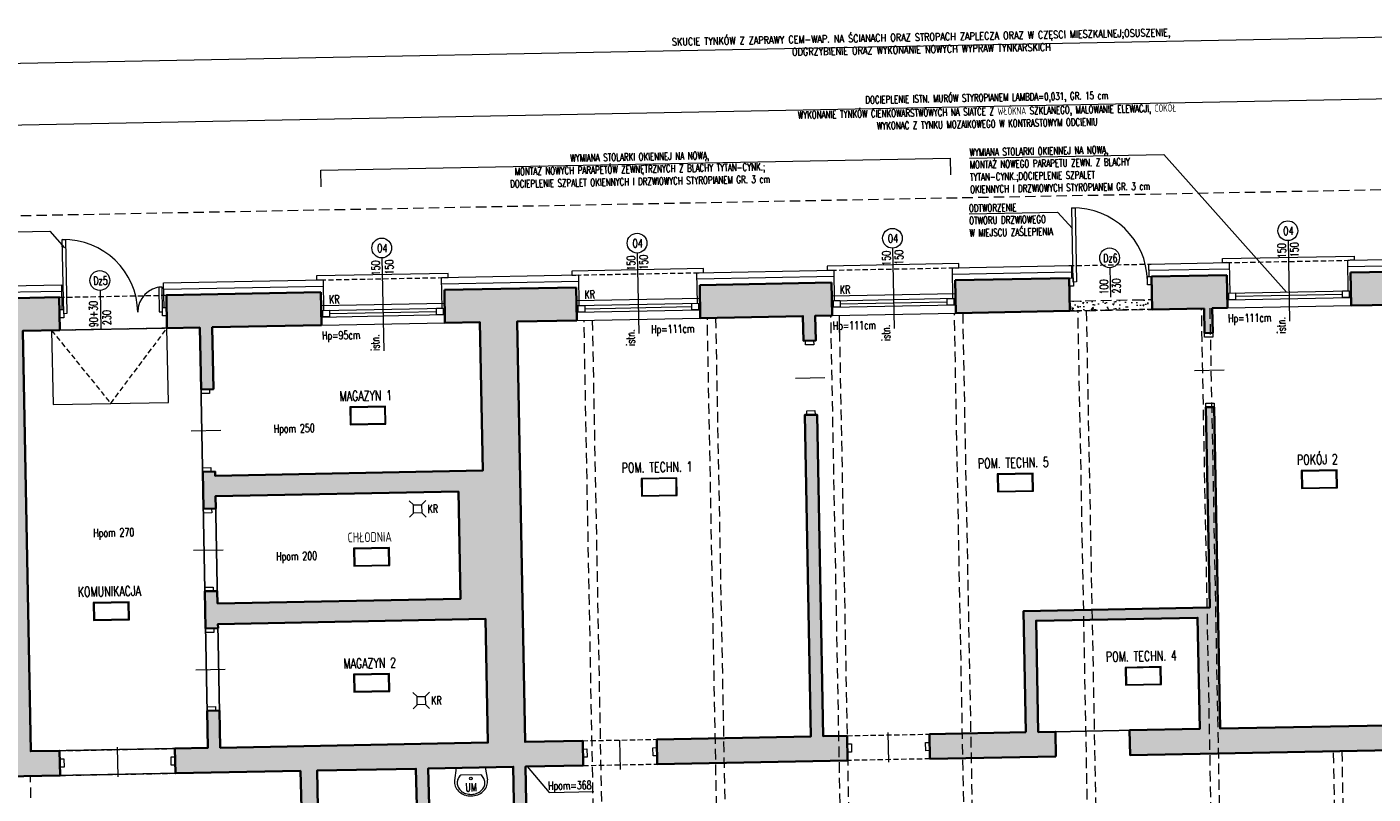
# Model space of a CAD drawing. Header units: millimetres. Extents: x 14400 to 93787, y -21104 to 39413.
# Tile 227 of 256: x 90319 to 91953, y -12499 to -11569. Entities that reach past the tile are written whole.
import ezdxf
from ezdxf.enums import TextEntityAlignment as Align

# ---------------------------------------------------------------- set-up
doc = ezdxf.new("R2010")
doc.units = ezdxf.units.MM
doc.linetypes.add('HIDDEN', pattern=[9.525, 6.35, -3.175])
for name, color, linetype, lineweight in [('!MODUS_ARMATURA', 6, 'Continuous', 9), ('!MODUS_HATCH', 4, 'Continuous', 5), ('!MODUS_HATCH_ŚCIANA', 254, 'Continuous', 9), ('__MODUS_ŚCIANY', 2, 'Continuous', 35), ('_MODUS_DEMONTAŻ', 251, 'HIDDEN', 13), ('Cienka', 3, 'Continuous', 9), ('Drzwi', 1, 'Continuous', 15), ('Okna', 3, 'Continuous', 13), ('Opis', 8, 'Continuous', 13), ('Opis_pom', 9, 'Continuous', 18), ('Widok', 1, 'Continuous', 15)]:
    doc.layers.add(name, color=color, linetype=linetype, lineweight=lineweight)
doc.styles.add('ARCHETYP', font='romans.shx', dxfattribs={"height": 15})
doc.styles.add('ARIAL', font='tahoma.ttf')
doc.styles.add('TXT', font='simplex.shx', dxfattribs={"width": 0.8})
doc.linetypes.add('FENCELINE1', pattern='A,6.35,-2.54,[133,ltypeshp.shx,S=2.54,R=0,X=-2.54,Y=0],-2.54,25.4', length=36.83)
doc.linetypes.add('ZIGZAG', pattern='A,0.00254,-5.08,[131,ltypeshp.shx,S=5.08,R=0,X=-5.08,Y=0],-10.16,[131,ltypeshp.shx,S=5.08,R=180,X=5.08,Y=0],-5.08', length=20.32254)

# ---------------------------------------------------------------- blocks, each defined once
blk = doc.blocks.new('A$C50044AAD')
for points in [[(-5, 0), (-10, 5)], [(5, 0), (10, 5)], [(-5, -10), (-10, -15)], [(5, -10), (10, -15)]]:
    blk.add_lwpolyline(points)
blk.add_lwpolyline([(-5, 0), (5, 0), (5, -10), (-5, -10)], close=True)
blk = doc.blocks.new('A$C578D6593')
for p, q in [((-26.4, 0), (-29.2, 18.8)), ((-26.4, 0), (17.6, 0)), ((-19.6, 11), (10.9, 11)), ((17.6, 0), (20.4, 18.8))]:
    blk.add_line(p, q)
blk.add_circle((-4.4, 16.5), 2)
for centre, radius, start, end in [((-5.7, 17.7), 25.1, 109.6071, 130.6955), ((-4.4, 14), 29, 90, 109.6071), ((-4.4, 14), 29, 70.3929, 90), ((-3.1, 17.7), 25.1, 49.3045, 70.3929), ((-10.8, 21.5), 18.6, 154.2825, 180), ((-10.8, 21.5), 18.6, 180, 188.4794), ((-7.7, 20), 22, 130.6955, 154.2825), ((-10.8, 23), 14.6, 154.2825, 180), ((-10.8, 23), 14.6, 180, 205.7175), ((-7.7, 21.5), 18, 130.6955, 154.2825), ((-5.7, 19.2), 21.1, 109.6071, 130.6955), ((-4.4, 15.5), 25, 90, 109.6071), ((-4.4, 15.5), 25, 70.3929, 90), ((-3.1, 19.2), 21.1, 49.3045, 70.3929), ((-1, 21.5), 18, 25.7175, 49.3045), ((-1, 20), 22, 25.7175, 49.3045), ((2.1, 23), 14.6, 0, 25.7175), ((2.1, 23), 14.6, 334.2825, 0), ((2.1, 21.5), 18.6, 0, 25.7175), ((2.1, 21.5), 18.6, 351.5206, 0), ((-7.7, 24.5), 18, 205.7175, 228.4823), ((-1, 24.5), 18, 311.5177, 334.2825)]:
    blk.add_arc(centre, radius, start, end)
blk = doc.blocks.new('FGFTHFTG')
at = {"layer": '!MODUS_HATCH_ŚCIANA', "ltscale": 2}
h = blk.add_hatch(color=256, dxfattribs=at)
h.dxf.hatch_style = 1
h.paths.add_polyline_path([(51151.8, 27402), (51196.8, 27402), (51196.8, 27442), (51106.8, 27442), (51106.8, 27287), (50936.8, 27287), (50936.8, 27247), (51106.8, 27247), (51106.8, 26877), (51031.8, 26877), (51031.8, 26862), (51186.8, 26862), (51186.8, 26892), (51151.8, 26892)])
h = blk.add_hatch(color=256, dxfattribs=at)
h.dxf.hatch_style = 1
h.paths.add_polyline_path([(51751.8, 27402), (51824.3, 27402), (51824.3, 27442), (51664.3, 27442), (51664.3, 27402), (51706.8, 27402), (51706.8, 27222), (51381.8, 27222), (51381.8, 27227), (51366.8, 27227), (51366.8, 27182), (51381.8, 27182), (51381.8, 27197), (51676.8, 27197), (51676.8, 27067), (51381.8, 27067), (51381.8, 27082), (51366.8, 27082), (51366.8, 27037), (51381.8, 27037), (51381.8, 27042), (51706.8, 27042), (51706.8, 26892), (51381.8, 26892), (51381.8, 26937), (51366.8, 26937), (51366.8, 26892), (51326.8, 26892), (51326.8, 26862), (51478.8, 26862), (51478.8, 26817), (51498.8, 26817), (51498.8, 26862), (51618.8, 26862), (51618.8, 26817), (51633.8, 26817), (51633.8, 26862), (51736.8, 26862), (51736.8, 26651.9), (51733.8, 26652), (51733.8, 26642), (51736.8, 26642), (51736.8, 26492), (51633.8, 26492), (51633.8, 26717), (51618.8, 26717), (51618.8, 26612), (51498.8, 26612), (51498.8, 26717), (51478.8, 26717), (51478.8, 26592), (51618.8, 26592), (51618.8, 26492), (51310.8, 26492), (51310.8, 26352), (51151, 26352), (51151, 26312), (52080.8, 26312), (52080.8, 26352), (51964.8, 26352), (51964.8, 26702), (52012.8, 26702), (52012.8, 26712), (51904.8, 26712), (51904.8, 26702), (51952.8, 26702), (51952.8, 26352), (51751.8, 26352), (51751.8, 26702), (51774.8, 26702), (51774.8, 26712), (51751.8, 26712), (51751.8, 26862), (51821.8, 26862), (51821.8, 26892), (51751.8, 26892)])
h.paths.add_polyline_path([(51736.8, 26467), (51736.8, 26352), (51325.8, 26352), (51325.8, 26467)], flags=16)
h = blk.add_hatch(color=256, dxfattribs=at)
h.dxf.hatch_style = 1
h.paths.add_polyline_path([(51514.3, 27442), (51326.8, 27442), (51326.8, 27402), (51366.8, 27402), (51366.8, 27327), (51381.8, 27327), (51381.8, 27402), (51514.3, 27402)])
h = blk.add_hatch(color=256, dxfattribs=at)
h.dxf.hatch_style = 1
h.paths.add_polyline_path([(52134.3, 27442), (51974.3, 27442), (51974.3, 27402), (52098.8, 27402), (52098.8, 27372), (52113.8, 27372), (52113.8, 27402), (52134.3, 27402)])
h = blk.add_hatch(color=256, dxfattribs=at)
h.dxf.hatch_style = 1
h.paths.add_polyline_path([(52422.8, 27442), (52284.3, 27442), (52284.3, 27402), (52422.8, 27402)])
h = blk.add_hatch(color=256, dxfattribs=at)
h.dxf.hatch_style = 1
h.paths.add_polyline_path([(52614.3, 27442), (52522.8, 27442), (52522.8, 27402), (52585.8, 27402), (52585.8, 27372), (52595.8, 27372), (52595.8, 27402), (52614.3, 27402)])
h = blk.add_hatch(color=256, dxfattribs=at)
h.dxf.hatch_style = 1
h.paths.add_polyline_path([(52924.8, 27442), (52764.3, 27442), (52764.3, 27402), (52840.8, 27402), (52840.8, 27227), (52862.8, 27227), (52862.8, 27402), (52924.8, 27402)])
h = blk.add_hatch(color=256, dxfattribs=at)
h.dxf.hatch_style = 1
h.paths.add_polyline_path([(52142.8, 26892), (52113.8, 26892), (52113.8, 27282), (52098.8, 27282), (52098.8, 26892), (51911.8, 26892), (51911.8, 26862), (52142.8, 26862)])
h = blk.add_hatch(color=256, dxfattribs=at)
h.dxf.hatch_style = 1
h.paths.add_polyline_path([(53437.8, 26965), (53397.8, 26965), (53397.8, 26892), (53022.8, 26892), (53022.8, 26997), (53089.8, 26997), (53089.8, 27132), (53049.8, 27132), (53049.8, 27137), (53034.8, 27137), (53034.8, 27132), (53024.8, 27132), (53024.8, 27112), (53077.8, 27112), (53077.8, 27007), (53012.8, 27007), (53012.8, 26892), (52872.8, 26892), (52872.8, 26992), (52862.8, 26992), (52862.8, 27012), (52840.8, 27012), (52840.8, 26892), (52595.8, 26892), (52595.8, 27282), (52585.8, 27282), (52585.8, 27039), (52359.8, 27039), (52359.8, 26892), (52242.8, 26892), (52242.8, 26862), (52395.8, 26862), (52395.8, 26892), (52374.8, 26892), (52374.8, 27027), (52570.8, 27027), (52570.8, 26892), (52485.8, 26892), (52485.8, 26862), (53397.8, 26862), (53397.8, 26837), (53437.8, 26837)])
at = {"layer": '_MODUS_DEMONTAŻ', "ltscale": 2}
h = blk.add_hatch(dxfattribs=at)
h.set_pattern_fill('AR-CONC', color=256, scale=0.1)
h.set_pattern_definition([(50, (4e-12, 9321.619), (18.218467, -1.5939086), [1.905, -20.955]), (355, (4e-12, 9321.619), (-3.524342, 19.1056845), [1.524, -16.7640584]), (100.451445, (1.518, 9321.486), (14.6941247, 17.511775), [1.619001, -17.8090245]), (46.1842, (4e-12, 9326.7), (27.107904, -4.204233), [2.8575, -31.4325]), (96.63556, (2.26, 9326.349), (23.740413, 24.742612), [2.428502, -26.713561]), (351.18415, (4e-12, 9326.7), (23.740413, 24.742612), [2.285997, -25.145973]), (21, (2.54, 9325.429), (15.161439, -10.22652), [1.905, -20.955]), (326, (2.54, 9325.429), (6.180203, 18.4187966), [1.524, -16.764]), (71.451445, (3.803, 9324.577), (21.341642, 8.192277), [1.619001, -17.808994]), (37.5, (4e-12, 9321.619), (0.3088603, 8.4555039), [0, -16.5608, 0, -17.018, 0, -16.8275]), (7.5, (4e-12, 9321.619), (6.6819663, 10.0180575), [0, -9.7028, 0, -16.1798, 0, -6.4135]), (327.5, (-5.664, 9321.619), (13.5590595, -0.5728744), [0, -6.35, 0, -19.812, 0, -26.289]), (317.5, (-8.204, 9321.619), (14.8129181, 2.542649), [0, -8.255, 0, -13.1572, 0, -18.669])])
h.paths.add_polyline_path([(52522.8, 27414), (52422.8, 27414), (52422.8, 27402), (52522.8, 27402)])
at = {"layer": '!MODUS_HATCH', "linetype": 'ZIGZAG'}
for points in [[(51099.3, 27302), (51099.3, 27449.5), (51199.8, 27449.5)], [(51323.8, 27449.5), (51517.3, 27449.5)], [(51661.3, 27449.5), (51827.3, 27449.5)], [(51971.3, 27449.5), (52137.3, 27449.5)], [(52281.3, 27449.5), (52425.8, 27449.5)], [(52519.8, 27449.5), (52617.3, 27449.5)], [(52761.3, 27449.5), (52927.8, 27449.5)]]:
    blk.add_lwpolyline(points, dxfattribs=at)
at = {"layer": '__MODUS_ŚCIANY'}
for points in [[(51196.8, 27402), (51196.8, 27442), (51106.8, 27442)], [(51326.8, 27402), (51326.8, 27442), (51514.3, 27442)], [(51514.3, 27442), (51514.3, 27402)], [(51514.3, 27402), (51514.3, 27442)], [(51664.3, 27442), (51824.3, 27442)], [(51664.3, 27442), (51664.3, 27402)], [(51824.3, 27442), (51824.3, 27402)], [(51824.3, 27402), (51824.3, 27442)], [(51974.3, 27442), (52134.3, 27442)], [(51974.3, 27442), (51974.3, 27402)], [(52134.3, 27442), (52134.3, 27402)], [(52134.3, 27402), (52134.3, 27442)], [(52284.3, 27442), (52422.8, 27442)], [(52284.3, 27442), (52284.3, 27402)], [(52422.8, 27442), (52422.8, 27402)], [(52422.8, 27442), (52422.8, 27402)], [(52422.8, 27442), (52422.8, 27432)], [(52522.8, 27442), (52522.8, 27402)], [(52522.8, 27442), (52614.3, 27442)], [(52522.8, 27402), (52522.8, 27442)], [(52614.3, 27442), (52614.3, 27402)], [(52614.3, 27402), (52614.3, 27442)], [(52764.3, 27442), (52924.8, 27442)], [(52764.3, 27442), (52764.3, 27402)], [(50936.8, 27247), (51106.8, 27247), (51106.8, 26877), (51031.8, 26877), (51031.8, 26862), (51186.8, 26862), (51186.8, 26892), (51151.8, 26892), (51151.8, 27402), (51196.8, 27402)], [(51326.8, 27402), (51366.8, 27402)], [(51366.8, 27402), (51366.8, 27327), (51381.8, 27327), (51381.8, 27402), (51514.3, 27402)], [(51664.3, 27402), (51706.8, 27402), (51706.8, 27222), (51381.8, 27222), (51381.8, 27227), (51366.8, 27227)], [(51774.8, 26702), (51774.8, 26712), (51751.8, 26712), (51751.8, 26862), (51821.8, 26862), (51821.8, 26892), (51751.8, 26892), (51751.8, 27402), (51824.3, 27402)], [(51974.3, 27402), (52098.8, 27402), (52098.8, 27372), (52113.8, 27372), (52113.8, 27402), (52134.3, 27402)], [(52284.3, 27402), (52422.8, 27402)], [(52522.8, 27402), (52585.8, 27402)], [(52614.3, 27402), (52595.8, 27402), (52595.8, 27372), (52585.8, 27372), (52585.8, 27402)], [(52840.8, 27402), (52764.3, 27402)], [(52142.8, 26862), (51911.8, 26862), (51911.8, 26892), (52098.8, 26892), (52098.8, 27282), (52113.8, 27282), (52113.8, 26892), (52142.8, 26892)], [(52359.8, 26892), (52359.8, 27039), (52585.8, 27039), (52585.8, 27282), (52595.8, 27282), (52595.8, 26892), (52840.8, 26892), (52840.8, 27137), (52887.8, 27137), (52887.8, 27132), (52924.8, 27132), (52924.8, 27112), (52862.8, 27112), (52862.8, 26992), (52872.8, 26992), (52872.8, 26892), (53012.8, 26892)], [(51366.8, 27227), (51366.8, 27182), (51381.8, 27182), (51381.8, 27197), (51676.8, 27197), (51676.8, 27067), (51381.8, 27067), (51381.8, 27082), (51366.8, 27082), (51366.8, 27037), (51381.8, 27037), (51381.8, 27042), (51706.8, 27042), (51706.8, 26892), (51381.8, 26892), (51381.8, 26937), (51366.8, 26937), (51366.8, 26892)], [(52395.8, 26862), (52395.8, 26892), (52374.8, 26892), (52374.8, 27027), (52570.8, 27027), (52570.8, 26892), (52485.8, 26892), (52485.8, 26862), (53397.8, 26862)], [(51366.8, 26892), (51326.8, 26892), (51326.8, 26862), (51478.8, 26862)], [(52142.8, 26892), (52142.8, 26862)], [(52242.8, 26892), (52242.8, 26862)], [(52242.8, 26892), (52359.8, 26892)], [(51478.8, 26862), (51478.8, 26817), (51498.8, 26817), (51498.8, 26862), (51618.8, 26862), (51618.8, 26817), (51633.8, 26817), (51633.8, 26862), (51736.8, 26862), (51736.8, 26651.9), (51733.8, 26652), (51733.8, 26642), (51736.8, 26642), (51736.8, 26492), (51633.8, 26492), (51633.8, 26717), (51618.8, 26717), (51618.8, 26612), (51498.8, 26612)], [(52395.8, 26862), (52242.8, 26862)]]:
    blk.add_lwpolyline(points, dxfattribs=at)
at = {"layer": '_MODUS_DEMONTAŻ', "ltscale": 2}
for points in [[(52422.8, 27414), (52522.8, 27414)], [(52422.8, 27402), (52522.8, 27402)]]:
    blk.add_lwpolyline(points, dxfattribs=at)
at = {"layer": 'Cienka', "linetype": 'HIDDEN', "ltscale": 2}
for points in [[(51833, 26352), (51833.1, 27402)], [(51843.1, 27402), (51843.1, 26352)], [(51982.7, 26352), (51982.8, 27402)], [(51992.8, 27402), (51992.8, 26352)], [(52132.7, 26352), (52132.8, 27402)], [(52142.8, 27402), (52142.8, 26352)], [(52282.7, 26352), (52282.8, 27402)], [(52292.8, 27402), (52292.8, 26352)], [(52432.7, 26352), (52432.8, 27402)], [(52442.8, 27402), (52442.8, 26352)], [(52582.7, 26352), (52582.8, 27402)], [(52592.8, 27402), (52592.8, 26352)], [(52732.7, 26352), (52732.8, 26862)], [(52742.8, 26862), (52742.8, 26352)]]:
    blk.add_lwpolyline(points, dxfattribs=at)
at = {"layer": 'DEFPOINTS', "color": 2}
for points in [[(51151.8, 27402), (51366.8, 27402), (51366.8, 26892), (51151.8, 26892)], [(51676.8, 27067), (51381.8, 27067), (51381.8, 27197), (51676.8, 27197)], [(51381.8, 27042), (51706.8, 27042), (51706.8, 26892), (51381.8, 26892)], [(52374.8, 27027), (52570.8, 27027), (52570.8, 26892), (52374.8, 26892)], [(50542.8, 26712), (51478.8, 26712), (51478.8, 26862), (50542.8, 26862)], [(51498.8, 26862), (51618.8, 26862), (51618.8, 26612), (51498.8, 26612)], [(51736.8, 26651.9), (51633.8, 26651.9), (51633.8, 26862), (51736.8, 26862)]]:
    blk.add_lwpolyline(points, close=True, dxfattribs=at)
at = {"layer": 'Drzwi'}
for points in [[(52431.8, 27527), (52431.8, 27437), (52427.8, 27437), (52427.8, 27527)], [(51205.8, 27512), (51205.8, 27422), (51201.8, 27422), (51201.8, 27512)], [(51317.8, 27452), (51317.8, 27422), (51321.8, 27422), (51321.8, 27452)], [(52427.8, 27442), (52427.8, 27432), (52422.8, 27432), (52422.8, 27442)], [(52522.8, 27442), (52522.8, 27432), (52517.8, 27432), (52517.8, 27442)], [(51201.8, 27427), (51201.8, 27417), (51196.8, 27417), (51196.8, 27427)], [(51326.8, 27427), (51326.8, 27417), (51321.8, 27417), (51321.8, 27427)], [(52101.3, 27372), (52111.3, 27372), (52111.3, 27367), (52101.3, 27367)], [(52585.8, 27372), (52595.8, 27372), (52595.8, 27367), (52585.8, 27367)], [(51366.8, 27327), (51376.8, 27327), (51376.8, 27322), (51366.8, 27322)], [(52101.3, 27287), (52111.3, 27287), (52111.3, 27282), (52101.3, 27282)], [(52585.8, 27287), (52595.8, 27287), (52595.8, 27282), (52585.8, 27282)], [(51366.8, 27232), (51376.8, 27232), (51376.8, 27227), (51366.8, 27227)], [(51366.8, 27182), (51376.8, 27182), (51376.8, 27177), (51366.8, 27177)], [(51366.8, 27087), (51376.8, 27087), (51376.8, 27082), (51366.8, 27082)], [(51366.8, 27037), (51376.8, 27037), (51376.8, 27032), (51366.8, 27032)], [(51366.8, 26942), (51376.8, 26942), (51376.8, 26937), (51366.8, 26937)], [(51191.8, 26882), (51191.8, 26872), (51186.8, 26872), (51186.8, 26882)], [(51326.8, 26882), (51326.8, 26872), (51321.8, 26872), (51321.8, 26882)], [(51821.8, 26872), (51821.8, 26882), (51826.8, 26882), (51826.8, 26872)], [(51906.8, 26872), (51906.8, 26882), (51911.8, 26882), (51911.8, 26872)], [(52142.8, 26872), (52142.8, 26882), (52147.8, 26882), (52147.8, 26872)], [(52237.8, 26872), (52237.8, 26882), (52242.8, 26882), (52242.8, 26872)]]:
    blk.add_lwpolyline(points, close=True, dxfattribs=at)
for points in [[(52472.4, 27453.5), (52472.4, 27417.7)], [(51246.4, 27449.4), (51246.4, 27402.7)], [(52088.4, 27327), (52124.2, 27327)], [(52572.9, 27327), (52608.7, 27327)], [(51353.9, 27277), (51389.7, 27277)], [(51353.9, 27132), (51389.7, 27132)], [(51353.9, 26987), (51389.7, 26987)], [(51256.8, 26894.9), (51256.8, 26859.1)], [(51866.8, 26856.1), (51866.8, 26892)], [(52192.8, 26859.1), (52192.8, 26894.9)]]:
    blk.add_lwpolyline(points, dxfattribs=at)
for centre in [(51246.4, 27461.4), (52472.4, 27465.5)]:
    blk.add_circle(centre, 12, dxfattribs=at)
for centre, radius, start, end in [((52427.8, 27437), 90, 0, 90), ((51201.8, 27422), 90, 0, 90), ((51321.8, 27422), 30, 90, 180)]:
    blk.add_arc(centre, radius, start, end, dxfattribs=at)
at = {"layer": 'Okna'}
for points in [[(51589.3, 27482.3), (51589.3, 27369.7)], [(51899.3, 27482.3), (51899.3, 27384.7)], [(52209.3, 27482.3), (52209.3, 27384.7)], [(52689.3, 27482.3), (52689.3, 27384.7)]]:
    blk.add_lwpolyline(points, dxfattribs=at)
at = {"layer": 'Okna', "ltscale": 2}
for points in [[(51514.3, 27420), (51664.3, 27420)], [(51824.3, 27420), (51974.3, 27420)], [(52134.3, 27420), (52284.3, 27420)], [(52614.3, 27420), (52764.3, 27420)], [(51514.3, 27412), (51664.3, 27412)], [(51524.3, 27416), (51654.3, 27416)], [(51824.3, 27412), (51974.3, 27412)], [(51834.3, 27416), (51964.3, 27416)], [(52134.3, 27412), (52284.3, 27412)], [(52144.3, 27416), (52274.3, 27416)], [(52614.3, 27412), (52764.3, 27412)], [(52624.3, 27416), (52754.3, 27416)]]:
    blk.add_lwpolyline(points, dxfattribs=at)
for points in [[(51516.3, 27420), (51524.3, 27420), (51524.3, 27412), (51516.3, 27412)], [(51654.3, 27420), (51662.3, 27420), (51662.3, 27412), (51654.3, 27412)], [(51826.3, 27420), (51834.3, 27420), (51834.3, 27412), (51826.3, 27412)], [(51964.3, 27420), (51972.3, 27420), (51972.3, 27412), (51964.3, 27412)], [(52136.3, 27420), (52144.3, 27420), (52144.3, 27412), (52136.3, 27412)], [(52274.3, 27420), (52282.3, 27420), (52282.3, 27412), (52274.3, 27412)], [(52616.3, 27420), (52624.3, 27420), (52624.3, 27412), (52616.3, 27412)], [(52754.3, 27420), (52762.3, 27420), (52762.3, 27412), (52754.3, 27412)]]:
    blk.add_lwpolyline(points, close=True, dxfattribs=at)
at = {"layer": 'Okna'}
for centre in [(51589.3, 27494.3), (51899.3, 27494.3), (52209.3, 27494.3), (52689.3, 27494.3)]:
    blk.add_circle(centre, 12, dxfattribs=at)
at = {"layer": 'Opis', "ltscale": 0.7}
for points in [[(51091.8, 27707), (51091.8, 27727), (53452.8, 27727), (53452.8, 27707)], [(51091.8, 27632.1), (51091.8, 27652.1), (53452.8, 27652.1), (53452.8, 27632.1)], [(51517.3, 27570), (51517.3, 27590), (52281.3, 27590), (52281.3, 27570)]]:
    blk.add_lwpolyline(points, dxfattribs=at)
at = {"layer": 'Opis'}
for points in [[(52304.5, 27589.6), (52540.5, 27589.6), (52686.2, 27420)], [(51060.6, 27522.2), (51186.8, 27522.2), (51204.3, 27501.9)], [(52302.9, 27522.1), (52410.4, 27522.1), (52427.9, 27501.8)], [(51753.8, 26862), (51779.8, 26830.1), (51834.2, 26830.1)]]:
    blk.add_lwpolyline(points, dxfattribs=at)
at = {"layer": 'Opis', "linetype": 'HIDDEN'}
blk.add_lwpolyline([(51186.8, 27402), (51256.8, 27312), (51326.8, 27402)], dxfattribs=at)
at = {"layer": 'Opis_pom', "ltscale": 0.7}
for points in [[(51546.8, 27280.5), (51590.3, 27280.5), (51590.3, 27302.3), (51546.8, 27302.3)], [(51547.9, 27281.6), (51589.2, 27281.6), (51589.2, 27301.2), (51547.9, 27301.2)], [(51898.7, 27187.2), (51942.2, 27187.2), (51942.2, 27208.9), (51898.7, 27208.9)], [(51899.8, 27188.2), (51941.1, 27188.2), (51941.1, 27207.8), (51899.8, 27207.8)], [(52331, 27184.2), (52374.5, 27184.2), (52374.5, 27206), (52331, 27206)], [(52332.1, 27185.3), (52373.5, 27185.3), (52373.5, 27204.9), (52332.1, 27204.9)], [(52700.1, 27181.2), (52743.7, 27181.2), (52743.7, 27203), (52700.1, 27203)], [(52701.2, 27182.3), (52742.6, 27182.3), (52742.6, 27201.9), (52701.2, 27201.9)], [(51548.2, 27108.9), (51591.8, 27108.9), (51591.8, 27130.7), (51548.2, 27130.7)], [(51549.3, 27110), (51590.7, 27110), (51590.7, 27129.6), (51549.3, 27129.6)], [(51231, 27049.3), (51274.5, 27049.3), (51274.5, 27071), (51231, 27071)], [(51232.1, 27050.4), (51273.4, 27050.4), (51273.4, 27069.9), (51232.1, 27069.9)], [(51545.3, 26956.2), (51588.8, 26956.2), (51588.8, 26978), (51545.3, 26978)], [(51546.4, 26957.3), (51587.8, 26957.3), (51587.8, 26976.9), (51546.4, 26976.9)], [(52482, 26946.7), (52525.5, 26946.7), (52525.5, 26968.5), (52482, 26968.5)], [(52483, 26947.8), (52524.4, 26947.8), (52524.4, 26967.4), (52483, 26967.4)]]:
    blk.add_lwpolyline(points, close=True, dxfattribs=at)
at = {"layer": 'Widok', "linetype": 'HIDDEN', "ltscale": 2}
for points in [[(51056.8, 27287), (51056.8, 27542), (53487.8, 27542), (53487.8, 26212)], [(51150.8, 26702), (51150.8, 26862)]]:
    blk.add_lwpolyline(points, dxfattribs=at)
at = {"layer": 'Widok'}
for points in [[(51091.8, 27302), (51091.8, 27457), (51199.8, 27457), (51199.8, 27427)], [(51323.8, 27427), (51323.8, 27457), (51517.3, 27457), (51517.3, 27420)], [(51664.3, 27457), (51669.3, 27457), (51669.3, 27462), (51509.3, 27462), (51509.3, 27457), (51514.3, 27457)], [(51661.3, 27420), (51661.3, 27457), (51827.3, 27457), (51827.3, 27420)], [(51974.3, 27457), (51979.3, 27457), (51979.3, 27462), (51819.3, 27462), (51819.3, 27457), (51824.3, 27457)], [(51971.3, 27420), (51971.3, 27457), (52137.3, 27457), (52137.3, 27420)], [(52284.3, 27457), (52289.3, 27457), (52289.3, 27462), (52129.3, 27462), (52129.3, 27457), (52134.3, 27457)], [(52281.3, 27420), (52281.3, 27457), (52425.8, 27457), (52425.8, 27442)], [(52519.8, 27442), (52519.8, 27457), (52617.3, 27457), (52617.3, 27420)], [(52614.3, 27457), (52609.3, 27457), (52609.3, 27462), (52769.3, 27462), (52769.3, 27457), (52764.3, 27457)], [(52761.3, 27420), (52761.3, 27457), (52927.8, 27457), (52927.8, 27442)], [(51186.8, 27402), (51186.8, 27312), (51326.8, 27312), (51326.8, 27402)], [(51514.3, 27402), (51664.3, 27402)], [(51824.3, 27402), (51974.3, 27402)], [(52134.3, 27402), (52284.3, 27402)], [(52614.3, 27402), (52764.3, 27402)]]:
    blk.add_lwpolyline(points, dxfattribs=at)
at = {"layer": 'Widok', "linetype": 'HIDDEN'}
for points in [[(51514.3, 27457), (51664.3, 27457)], [(51824.3, 27457), (51974.3, 27457)], [(52134.3, 27457), (52284.3, 27457)], [(52422.8, 27457), (52522.8, 27457)], [(52614.3, 27457), (52764.3, 27457)], [(51196.8, 27442), (51326.8, 27442)], [(51326.8, 27402), (51196.8, 27402)], [(52532.8, 27402), (52422.8, 27402)], [(51186.8, 26892), (51326.8, 26892)], [(51821.8, 26892), (51912.8, 26892)], [(52142.8, 26892), (52242.8, 26892)], [(51186.8, 26862), (51326.8, 26862)], [(51821.8, 26862), (51912.8, 26862)], [(52242.8, 26862), (52142.8, 26862)]]:
    blk.add_lwpolyline(points, dxfattribs=at)
at = {"layer": 'Widok', "linetype": 'FENCELINE1'}
for points in [[(51514.3, 27426), (51664.3, 27426)], [(51824.3, 27426), (51974.3, 27426)], [(52134.3, 27426), (52284.3, 27426)]]:
    blk.add_lwpolyline(points, dxfattribs=at)
at = {"layer": '!MODUS_ARMATURA', "rotation": 269.9999999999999}
for p in [(51631.8, 27177, 0), (51631.8, 26944.5, 0)]:
    blk.add_blockref('A$C50044AAD', p, dxfattribs=at)
at = {"layer": '!MODUS_ARMATURA', "xscale": 0.8, "yscale": 0.8, "zscale": 0.8, "rotation": 180}
blk.add_blockref('A$C578D6593', (51681.8, 26862), dxfattribs=at)
at = {"layer": 'Opis', "style": 'ARCHETYP', "width": 0.7}
for s, rotation, p in [('O4', 359.6818, (51583.6, 27489.1)), ('O4', 359.6818, (51893.6, 27489.1)), ('O4', 359.6818, (52203.6, 27489.1)), ('O4', 359.6818, (52683.6, 27489.1)), ('150', 90, (51586.5, 27461.2)), ('150', 90, (51603, 27462)), ('150', 90, (51896.5, 27461.2)), ('150', 90, (51911.8, 27462)), ('150', 90, (52206.5, 27461.2)), ('150', 90, (52221.8, 27462)), ('Dz6', 359.6818, (52464.5, 27460.3)), ('150', 90, (52686.5, 27461.2)), ('150', 90, (52701.8, 27462)), ('Dz5', 359.6818, (51238.5, 27456.2)), ('100', 89.6818, (52469.8, 27421.3)), ('230', 89.6818, (52485, 27422.2)), ('90+30', 89.6818, (51242.9, 27404.9)), ('230', 89.6818, (51259, 27407.2)), ('istn.', 90, (51584.2, 27369.9)), ('istn.', 90, (51894.2, 27369.9)), ('istn.', 90, (52204.2, 27369.9)), ('istn.', 90, (52684.2, 27369.9))]:
    blk.add_text(s, height=10, rotation=rotation, dxfattribs=at).set_placement(p)
for s, p in [('KR', (51524.2, 27428.1)), ('KR', (51834.2, 27428.1)), ('KR', (52144.2, 27428.1)), ('Hp=95cm', (51514.7, 27384.5)), ('Hp=111cm', (51914.3, 27384.5)), ('Hp=111cm', (52134.7, 27384.5)), ('Hp=111cm', (52614.7, 27384.5)), ('Hpom 250', (51454, 27272.5)), ('KR', (51638.9, 27171.8)), ('Hpom 270', (51232.6, 27150.4)), ('Hpom 200', (51454, 27117.7)), ('KR', (51638.9, 26939.3)), ('UM', (51678.3, 26833.2)), ('Hpom=368', (51778.7, 26833.2))]:
    blk.add_text(s, height=10, dxfattribs=at).set_placement(p)
at = {"layer": 'Opis', "ltscale": 0.7, "insert": (51903, 27742.1), "char_height": 9, "attachment_point": 1, "style": 'TXT'}
blk.add_mtext_dynamic_manual_height_columns('\\pxqc;SKUCIE TYNKÓW Z ZAPRAWY CEM-WAP. NA ŚCIANACH ORAZ STROPACH ZAPLECZA ORAZ W CZĘSCI MIESZKALNEJ;OSUSZENIE, ODGRZYBIENIE ORAZ WYKONANIE NOWYCH WYPRAW TYNKARSKICH  ', width=691.498, gutter_width=12.5, heights=[0], dxfattribs=at)
at = {"layer": 'Opis', "ltscale": 0.7, "char_height": 9, "attachment_point": 1, "style": 'TXT'}
for s, insert, width in [('\\pxqc;{\\W0.7;DOCIEPLENIE ISTN. MURÓW STYROPIANEM LAMBDA=0,031, GR. 15 cm }', (52060.7, 27667.2), 532.604), ('\\pxqc;{\\W0.7;WYKONANIE TYNKÓW CIENKOWARSTWOWYCH NA SIATCE Z WŁÓKNA SZKLANEGO, MALOWANIE ELEWACJI, COKÓŁ WYKONAC Z TYNKU MOZAIKOWEGO W KONTRASTOWYM ODCIENIU}', (52060.7, 27650.4), 532.604), ('\\pxqc;{\\W0.7;WYMIANA STOLARKI OKIENNEJ NA NOWĄ, \\PMONTAŻ NOWYCH PARAPETÓW ZEWNĘTRZNYCH Z BLACHY TYTAN-CYNK.;\\PDOCIEPLENIE SZPALET OKIENNYCH I DRZWIOWYCH STYROPIANEM GR. 3 cm}', (51638.1, 27603.5), 532.604), ('{\\W0.7;WYMIANA STOLARKI OKIENNEJ NA NOWĄ, \\PMONTAŻ NOWEGO PARAPETU ZEWN. Z BLACHY TYTAN-CYNK.;DOCIEPLENIE SZPALET \\POKIENNYCH I DRZWIOWYCH STYROPIANEM GR. 3 cm}', (52304.7, 27601.2), 260.575), ('{\\W0.7;ODTWORZENIE \\POTWORU DRZWIOWEGO \\PW MIEJSCU ZAŚLEPIENIA}', (52302.8, 27533.4), 190.994)]:
    blk.add_mtext(s, dxfattribs=dict(at, insert=insert, width=width))
at = {"layer": 'Opis_pom', "ltscale": 0.7, "style": 'TXT', "width": 0.7}
for s, p in [('MAGAZYN 1', (51566.5, 27309.5)), ('POM. TECHN. 1', (51918.4, 27216.1)), ('POM. TECHN. 5', (52350.8, 27213.2)), ('POKÓJ 2', (52719.9, 27210.2)), ('CHŁODNIA', (51568, 27137.9)), ('KOMUNIKACJA', (51250.8, 27078.2)), ('MAGAZYN 2', (51565.1, 26985.1)), ('POM. TECHN. 4', (52501.7, 26975.7))]:
    blk.add_text(s, height=12, dxfattribs=at).set_placement(p, align=Align.CENTER)
at = {"layer": 'Opis_pom', "ltscale": 0.7, "style": 'ARIAL'}
for tag, p in [('2.18', (51568.5, 27291.4)), ('2.24', (51920.5, 27198)), ('2.36', (52352.8, 27195.1)), ('2.35', (52721.9, 27192.1)), ('2.33', (52962.5, 27195.1)), ('2.15', (50705.5, 27135.2)), ('2.16', (50953.4, 27135.2)), ('2.19', (51570, 27119.8)), ('2.32', (53231.7, 27082.1)), ('2.17', (51252.8, 27060.2)), ('2.11', (49883, 27027)), ('2.34', (52962.5, 27029.3)), ('2.14', (50597, 26977.4)), ('2.20', (51567.1, 26967.1)), ('2.37', (52503.7, 26957.6)), ('2.31', (52507.1, 26781.5)), ('2.29', (52826.5, 26778.6)), ('2.13', (51034.5, 26763.7)), ('2.21', (51561.3, 26760.4)), ('2.12', (49445.3, 26746.1)), ('2.28', (52652.2, 26654.6)), ('2.25', (51896.1, 26600.6)), ('2.26', (52198.5, 26600.6)), ('2.10', (50323.7, 26579.9)), ('2.22', (51394, 26590)), ('2.27', (52498.6, 26545.9)), ('2.30', (53254.7, 26521.1)), ('2.23', (51236.8, 26460.5)), ('2.7', (49521.4, 26346.3)), ('2.8', (49817.5, 26343.7)), ('2.9', (50117.4, 26329.7)), ('2.4', (48116.5, 25491.9)), ('2.5', (48285.1, 25491.9)), ('2.6', (48859.7, 25487.1)), ('2.1', (50194, 25404.4)), ('2.2', (49164.8, 25341.5)), ('2.3', (48573.2, 25320.9))]:
    blk.add_attdef(tag, text='', height=12, dxfattribs=at).set_placement(p, align=Align.MIDDLE_CENTER)

msp = doc.modelspace()

# ---------------------------------------------------------------- block references
at = {"layer": 'DEFPOINTS', "color": 2, "rotation": 1.091856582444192}
msp.add_blockref('FGFTHFTG', (39693.83872, -40309.3274), dxfattribs=at)

doc.saveas('drawing.dxf')
